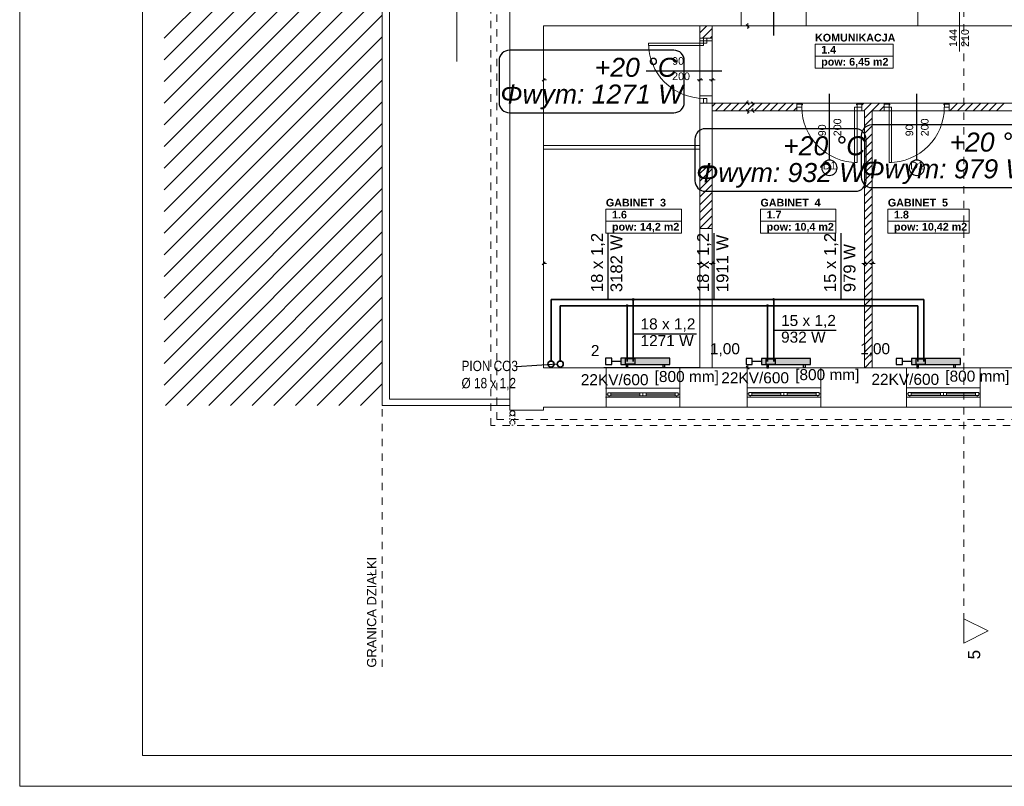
# Model space of a CAD drawing. Header units: millimetres. Extents: x 204754 to 495640, y -178579 to -98814.
# Tile 59 of 179: x 249291 to 265347, y -145571 to -133076. Entities that reach past the tile are written whole.
import ezdxf
from ezdxf import colors
from ezdxf.entities.mleader import LeaderData, LeaderLine
from ezdxf.enums import TextEntityAlignment as Align
from ezdxf.lldxf.tags import DXFTag
from ezdxf.math import Vec2, Vec3

# ---------------------------------------------------------------- set-up
doc = ezdxf.new("R2010")
doc.units = ezdxf.units.MM
doc.header["$MEASUREMENT"] = 0
doc.linetypes.add('2', pattern=[50, 25, -25])
doc.linetypes.add('Przerywana', pattern=[240, 120, -120])
doc.layers.get('0').update_dxf_attribs({"color": 252, "lineweight": 5})
for name, color, linetype, lineweight in [('840-G Znaczniki ogólne_Nr_pióra__3', 252, 'Continuous', 5), ('IS_opisy', 7, 'Continuous', 35), ('IS_Powrót', 5, 'DASH', 35), ('IS_Text_Armatury_Therm', 7, 'Continuous', 35), ('IS_Zasilanie', 1, 'SOLID', 35), ('Nowe_! NAZWY POM', 252, 'Continuous', 5), ('Nowe_! NAZWY POM_Nr_pióra__19', 252, 'Continuous', 5), ('Nowe_! Tabelka_Nr_pióra__19', 252, 'Continuous', 5), ('Nowe_! Tabelka_Nr_pióra__7', 252, 'Continuous', 5), ('Nowe_220-A Ściany', 252, 'Continuous', 5), ('Nowe_220-A Ściany_Nr_pióra__112', 252, 'Continuous', 5), ('Nowe_220-A Ściany_Nr_pióra__93', 252, 'Continuous', 5), ('Nowe_810-G Ogólne_Nr_pióra__187', 252, 'Continuous', 5), ('Nowe_820-G Rysunki Obrazki_Nr_pióra__103', 252, 'Continuous', 5), ('Nowe_820-G Rysunki Obrazki_Nr_pióra__24', 252, 'Continuous', 5), ('Nowe_Drzwi ARCHICAD_Nr_pióra__168', 252, 'Continuous', 5), ('Nowe_Metryczki pomieszczeń ARCHICADa_Nr_pióra__13', 252, 'Continuous', 5), ('Nowe_Nowe_220(1)-A Ściany zewnętrzne_Nr_pióra__103', 252, 'Continuous', 5), ('Nowe_Nowe_220(1)-A Ściany zewnętrzne_Nr_pióra__23', 252, 'Continuous', 5), ('Nowe_Nowe_220(1)-A Ściany zewnętrzne_Nr_pióra__241', 252, 'Continuous', 5), ('Nowe_Nowe_220(1)-A Ściany zewnętrzne_Nr_pióra__57', 252, 'Continuous', 5), ('Nowe_Okna ARCHICADa_Nr_pióra__112', 252, 'Continuous', 5), ('Nowe_Okna ARCHICADa_Nr_pióra__23', 252, 'Continuous', 5), ('Nowe_Okna ARCHICADa_Nr_pióra__3', 252, 'Continuous', 5), ('Nowe_TABELKA_Nr_pióra__1', 252, 'Continuous', 5), ('Nowe_TABELKA_Nr_pióra__3', 252, 'Continuous', 5), ('Nowe_Znaczniki drzwi ARCHICADa', 252, 'Continuous', 5), ('Nowe_Znaczniki drzwi ARCHICADa_Nr_pióra__111', 252, 'Continuous', 5), ('Nowe_Znaczniki drzwi ARCHICADa_Nr_pióra__141', 252, 'Continuous', 5)]:
    doc.layers.add(name, color=color, linetype=linetype, lineweight=lineweight)
for name, color, linetype in [('IS_Armatura_podłączeniowa_grz._dolnozas.', 7, 'SOLID'), ('IS_Armatura_Therm', 7, 'SOLID'), ('IS_Grzejniki_Plan_rzut', 7, 'SOLID'), ('IS_Opisy_działek_Therm', 7, 'SOLID'), ('IS_Text_Konstrukcji', 7, 'Continuous'), ('IS_Text_Odbiornikow_Therm', 7, 'Continuous')]:
    doc.layers.add(name, color=color, linetype=linetype)
doc.styles.add('GENERATED_STYLE_1', font='arial.ttf')
doc.styles.add('GENERATED_STYLE_2', font='arialbd.ttf')
doc.styles.add('GENERATED_STYLE_4', font='arial.ttf')
doc.styles.add('Opisowy', font='arial.ttf')
tags = doc.linetypes.add('DASH', pattern=[15, 10, -5]).pattern_tags.tags
tags[6:7] = [DXFTag(74, 4), DXFTag(75, 0), DXFTag(340, '0'), DXFTag(46, 0.0), DXFTag(50, 0.0), DXFTag(44, 0.0), DXFTag(45, 0.0)]
tags[4:5] = [DXFTag(74, 4), DXFTag(75, 0), DXFTag(340, '0'), DXFTag(46, 0.0), DXFTag(50, 0.0), DXFTag(44, 0.0), DXFTag(45, 0.0)]
tags = doc.linetypes.add('SOLID', pattern=[10, 10, 0]).pattern_tags.tags
tags[6:7] = [DXFTag(74, 4), DXFTag(75, 0), DXFTag(340, '0'), DXFTag(46, 0.0), DXFTag(50, 0.0), DXFTag(44, 0.0), DXFTag(45, 0.0)]
tags[4:5] = [DXFTag(74, 4), DXFTag(75, 0), DXFTag(340, '0'), DXFTag(46, 0.0), DXFTag(50, 0.0), DXFTag(44, 0.0), DXFTag(45, 0.0)]

# ---------------------------------------------------------------- blocks, each defined once
blk = doc.blocks.new('GABINET  3_1.6_18', base_point=(259466, -136261))
at = {"layer": 'Nowe_Metryczki pomieszczeń ARCHICADa_Nr_pióra__13', "color": 7, "linetype": 'Continuous', "lineweight": 13}
for p, q in [((258850, -136163), (258850, -136556)), ((258850, -136163), (260081, -136163)), ((260081, -136163), (260081, -136556)), ((258850, -136359), (260081, -136359)), ((258850, -136556), (260081, -136556))]:
    blk.add_line(p, q, dxfattribs=at)
at = {"layer": 'Nowe_Metryczki pomieszczeń ARCHICADa_Nr_pióra__13', "color": 7, "lineweight": 13, "style": 'GENERATED_STYLE_2'}
for tag, p in [('ROOM_NAME', (258850, -135995)), ('ROOM_NUMBER', (258950, -136191)), ('ROOM_CALC_AREA', (258950, -136388))]:
    blk.add_attdef(tag, text='', height=125, dxfattribs=at).set_placement(p, align=Align.TOP_LEFT)
blk = doc.blocks.new('KOMUNIKACJA_1.4_22', base_point=(262898, -133572))
at = {"layer": 'Nowe_Metryczki pomieszczeń ARCHICADa_Nr_pióra__13', "color": 7, "linetype": 'Continuous', "lineweight": 13}
for p, q in [((262261, -133474), (262261, -133866)), ((262261, -133474), (263535, -133474)), ((263535, -133474), (263535, -133866)), ((262261, -133670), (263535, -133670)), ((262261, -133866), (263535, -133866))]:
    blk.add_line(p, q, dxfattribs=at)
at = {"layer": 'Nowe_Metryczki pomieszczeń ARCHICADa_Nr_pióra__13', "color": 7, "lineweight": 13, "style": 'GENERATED_STYLE_2'}
for tag, p in [('ROOM_NAME', (262261, -133306)), ('ROOM_NUMBER', (262361, -133502)), ('ROOM_CALC_AREA', (262361, -133699))]:
    blk.add_attdef(tag, text='', height=125, dxfattribs=at).set_placement(p, align=Align.TOP_LEFT)
blk = doc.blocks.new('GABINET  5_1.8_29', base_point=(264111, -136261))
at = {"layer": 'Nowe_Metryczki pomieszczeń ARCHICADa_Nr_pióra__13', "color": 7, "linetype": 'Continuous', "lineweight": 13}
for p, q in [((263448, -136163), (263448, -136556)), ((263448, -136163), (264774, -136163)), ((264774, -136163), (264774, -136556)), ((263448, -136359), (264774, -136359)), ((263448, -136556), (264774, -136556))]:
    blk.add_line(p, q, dxfattribs=at)
at = {"layer": 'Nowe_Metryczki pomieszczeń ARCHICADa_Nr_pióra__13', "color": 7, "lineweight": 13, "style": 'GENERATED_STYLE_2'}
for tag, p in [('ROOM_NAME', (263448, -135995)), ('ROOM_NUMBER', (263548, -136191)), ('ROOM_CALC_AREA', (263548, -136388))]:
    blk.add_attdef(tag, text='', height=125, dxfattribs=at).set_placement(p, align=Align.TOP_LEFT)
blk = doc.blocks.new('GABINET  4_1.7_30', base_point=(261987, -136261))
at = {"layer": 'Nowe_Metryczki pomieszczeń ARCHICADa_Nr_pióra__13', "color": 7, "linetype": 'Continuous', "lineweight": 13}
for p, q in [((261371, -136163), (261371, -136556)), ((261371, -136163), (262602, -136163)), ((262602, -136163), (262602, -136556)), ((261371, -136359), (262602, -136359)), ((261371, -136556), (262602, -136556))]:
    blk.add_line(p, q, dxfattribs=at)
at = {"layer": 'Nowe_Metryczki pomieszczeń ARCHICADa_Nr_pióra__13', "color": 7, "lineweight": 13, "style": 'GENERATED_STYLE_2'}
for tag, p in [('ROOM_NAME', (261371, -135995)), ('ROOM_NUMBER', (261471, -136191)), ('ROOM_CALC_AREA', (261471, -136388))]:
    blk.add_attdef(tag, text='', height=125, dxfattribs=at).set_placement(p, align=Align.TOP_LEFT)
blk = doc.blocks.new('D Marker 11_28')
at = {"layer": 'Nowe_Znaczniki drzwi ARCHICADa_Nr_pióra__111', "color": 7, "linetype": 'Continuous', "lineweight": 25}
blk.add_line((0, -927), (0, 154), dxfattribs=at)
at = {"layer": 'Nowe_Znaczniki drzwi ARCHICADa_Nr_pióra__141', "color": 7, "linetype": 'Continuous', "lineweight": 25}
for start, end in [(0, 180), (180, 0)]:
    blk.add_arc((0, -1052), 125, start, end, dxfattribs=at)
at = {"layer": 'Nowe_Znaczniki drzwi ARCHICADa_Nr_pióra__141', "color": 7, "lineweight": 25, "style": 'GENERATED_STYLE_1'}
for tag, rotation, p in [('AC_MarkerText_4', 90, (-20, -538)), ('AC_WIDO_B_SIZE', 90, (230, -538)), ('AC_MarkerText_1', 360, (-109, -1115))]:
    blk.add_attdef(tag, text='', height=125, rotation=rotation, dxfattribs=at).set_placement(p, align=Align.BOTTOM_LEFT)
blk = doc.blocks.new('D Marker 11_7')
at = {"layer": 'Nowe_Znaczniki drzwi ARCHICADa_Nr_pióra__111', "color": 7, "linetype": 'Continuous', "lineweight": 25}
blk.add_line((0, 876), (0, -354), dxfattribs=at)
at = {"layer": 'Nowe_Znaczniki drzwi ARCHICADa_Nr_pióra__141', "color": 7, "lineweight": 25, "style": 'GENERATED_STYLE_1'}
for tag, p in [('AC_WIDO_B_SIZE', (-230, 494)), ('AC_MarkerText_4', (20, 494))]:
    blk.add_attdef(tag, text='', height=125, rotation=270, dxfattribs=at).set_placement(p, align=Align.BOTTOM_LEFT)
blk = doc.blocks.new('D Marker 11_26')
at = {"layer": 'Nowe_Znaczniki drzwi ARCHICADa_Nr_pióra__111', "color": 7, "linetype": 'Continuous', "lineweight": 25}
blk.add_line((0, -1302), (0, 154), dxfattribs=at)
at = {"layer": 'Nowe_Znaczniki drzwi ARCHICADa_Nr_pióra__141', "color": 7, "linetype": 'Continuous', "lineweight": 25}
for start, end in [(0, 180), (180, 0)]:
    blk.add_arc((0, -1427), 125, start, end, dxfattribs=at)
at = {"layer": 'Nowe_Znaczniki drzwi ARCHICADa_Nr_pióra__141', "color": 7, "lineweight": 25, "style": 'GENERATED_STYLE_1'}
for tag, rotation, p in [('AC_WIDO_B_SIZE', 270, (-230, -628)), ('AC_MarkerText_4', 270, (20, -723)), ('AC_MarkerText_1', 180, (109, -1279))]:
    blk.add_attdef(tag, text='', height=125, rotation=rotation, dxfattribs=at).set_placement(p, align=Align.BOTTOM_LEFT)
blk = doc.blocks.new('podkład 20251118')
at = {"color": 252, "linetype": 'Continuous', "lineweight": 5}
for p, q in [((261187, -133202), (261139, -133155)), ((261139, -133155), (261187, -133202)), ((261163, -133178), (261163, -133131)), ((261163, -133178), (261163, -133226)), ((257857, -134032), (257810, -134079)), ((257834, -134056), (257881, -134056)), ((260384, -134056), (260336, -134056)), ((260360, -134079), (260407, -134032)), ((260407, -134032), (260360, -134079)), ((260384, -134056), (260431, -134056)), ((260584, -134056), (260536, -134056)), ((260560, -134079), (260607, -134032)), ((260607, -134032), (260560, -134079)), ((260584, -134056), (260631, -134056)), ((261139, -134415), (261187, -134462)), ((261187, -134587), (261139, -134540)), ((261163, -134438), (261163, -134391)), ((261270, -134462), (261223, -134415)), ((261223, -134540), (261270, -134587)), ((261247, -134438), (261247, -134486)), ((261247, -134563), (261247, -134516)), ((261163, -134563), (261163, -134611)), ((257857, -137025), (257810, -137072)), ((257834, -137048), (257881, -137048)), ((260384, -137048), (260336, -137048)), ((260360, -137072), (260407, -137025)), ((260407, -137025), (260360, -137072)), ((260384, -137048), (260431, -137048)), ((260584, -137048), (260536, -137048)), ((260560, -137072), (260607, -137025)), ((260607, -137025), (260560, -137072)), ((260584, -137048), (260631, -137048)), ((263069, -137048), (263021, -137048)), ((263045, -137072), (263092, -137025)), ((263092, -137025), (263045, -137072)), ((263069, -137048), (263116, -137048)), ((263194, -137048), (263146, -137048)), ((263170, -137072), (263217, -137025)), ((263217, -137025), (263170, -137072)), ((263194, -137048), (263241, -137048)), ((261163, -138748), (261163, -138701)), ((261139, -138725), (261187, -138772))]:
    blk.add_line(p, q, dxfattribs=at)
at = {"color": 252, "lineweight": 5}
for p, q in [((264685, -143239), (264685, -142839)), ((264685, -142839), (265085, -143039)), ((265085, -143039), (264685, -143239))]:
    blk.add_line(p, q, dxfattribs=at)
at = {"layer": '840-G Znaczniki ogólne_Nr_pióra__3', "color": 252, "linetype": 'Przerywana', "lineweight": 5}
blk.add_line((264685, -121149), (264685, -142839), dxfattribs=at)
at = {"layer": '840-G Znaczniki ogólne_Nr_pióra__3', "color": 252, "linetype": 'Continuous', "lineweight": 5}
for p, q in [((264685, -142839), (265085, -143039)), ((264685, -143239), (264685, -142839)), ((265085, -143039), (264685, -143239))]:
    blk.add_line(p, q, dxfattribs=at)
at = {"layer": 'Nowe_! NAZWY POM_Nr_pióra__19', "color": 252, "linetype": 'Continuous', "lineweight": 5}
for p, q in [((259334, -133178), (257834, -133178)), ((257834, -133178), (257834, -138748)), ((260384, -133178), (259334, -133178)), ((260384, -137745), (260384, -133178)), ((265684, -133174), (260584, -133174)), ((260584, -133174), (260584, -134438)), ((260584, -134438), (265684, -134438)), ((263069, -134563), (260584, -134563)), ((260584, -134563), (260584, -137745)), ((263069, -138748), (263069, -134563)), ((263194, -134563), (263194, -138748)), ((265684, -134563), (263194, -134563)), ((260384, -138595), (260384, -137745)), ((260584, -137745), (260584, -138745)), ((260384, -138745), (260384, -138595)), ((257834, -138748), (258818, -138748)), ((258818, -138748), (258818, -138745)), ((258818, -138745), (260384, -138745)), ((260584, -138745), (260584, -138748)), ((260584, -138748), (262354, -138748)), ((262354, -138748), (263069, -138748)), ((263194, -138748), (263275, -138748)), ((263275, -138748), (263764, -138748)), ((263764, -138748), (264934, -138748)), ((264934, -138748), (265684, -138748))]:
    blk.add_line(p, q, dxfattribs=at)
at = {"layer": 'Nowe_! Tabelka_Nr_pióra__19', "color": 252, "linetype": 'Continuous', "lineweight": 5}
for q in [(249291, -126948), (291291, -145571)]:
    blk.add_line((249291, -145571), q, dxfattribs=at)
at = {"layer": 'Nowe_! Tabelka_Nr_pióra__7', "color": 252, "linetype": 'Continuous', "lineweight": 5}
for q in [(251291, -116371), (290791, -145071)]:
    blk.add_line((251291, -145071), q, dxfattribs=at)
at = {"layer": 'Nowe_220-A Ściany', "color": 252, "linetype": 'Continuous', "lineweight": 5}
for p, q in [((260384, -133291), (260496, -133178)), ((260423, -133378), (260584, -133218)), ((260551, -133378), (260584, -133345)), ((260584, -134491), (260636, -134438)), ((260639, -134563), (260764, -134438)), ((260766, -134563), (260891, -134438)), ((260893, -134563), (261018, -134438)), ((261020, -134563), (261145, -134438)), ((261148, -134563), (261273, -134438)), ((261275, -134563), (261400, -134438)), ((261402, -134563), (261527, -134438)), ((261529, -134563), (261654, -134438)), ((261657, -134563), (261782, -134438)), ((261784, -134563), (261909, -134438)), ((261911, -134563), (261965, -134509)), ((263025, -134468), (263055, -134438)), ((263057, -134563), (263182, -134438)), ((263184, -134563), (263309, -134438)), ((263311, -134563), (263389, -134486)), ((264449, -134444), (264455, -134438)), ((264457, -134563), (264582, -134438)), ((264584, -134563), (264709, -134438)), ((264711, -134563), (264836, -134438)), ((264839, -134563), (264964, -134438)), ((264966, -134563), (265091, -134438)), ((265093, -134563), (265218, -134438)), ((265221, -134563), (265346, -134438)), ((263069, -134679), (263184, -134563)), ((263069, -134806), (263194, -134681)), ((263069, -134933), (263194, -134808)), ((263069, -135061), (263194, -134936)), ((263069, -135188), (263194, -135063)), ((263069, -135315), (263194, -135190)), ((263069, -135442), (263194, -135317)), ((260384, -135582), (260477, -135488)), ((260384, -135709), (260584, -135509)), ((263069, -135570), (263194, -135445)), ((260384, -135836), (260584, -135636)), ((263069, -135697), (263194, -135572)), ((260384, -135964), (260584, -135764)), ((263069, -135824), (263194, -135699)), ((263069, -135952), (263194, -135827)), ((260384, -136091), (260584, -135891)), ((263069, -136079), (263194, -135954)), ((260384, -136218), (260584, -136018)), ((260384, -136346), (260584, -136146)), ((263069, -136206), (263194, -136081)), ((260384, -136473), (260584, -136273)), ((263069, -136333), (263194, -136208)), ((260505, -136478), (260584, -136400)), ((263069, -136461), (263194, -136336)), ((263069, -136588), (263194, -136463)), ((263069, -136715), (263194, -136590)), ((263069, -136843), (263194, -136718)), ((263069, -136970), (263194, -136845)), ((263069, -137097), (263194, -136972)), ((263069, -137224), (263194, -137099)), ((263069, -137352), (263194, -137227)), ((263069, -137479), (263194, -137354)), ((263069, -137606), (263194, -137481)), ((263069, -137734), (263194, -137609)), ((263069, -137861), (263194, -137736)), ((263069, -137988), (263194, -137863)), ((263069, -138115), (263194, -137990)), ((263069, -138243), (263194, -138118)), ((263069, -138370), (263194, -138245)), ((263069, -138497), (263194, -138372)), ((263069, -138624), (263194, -138499)), ((263072, -138748), (263194, -138627))]:
    blk.add_line(p, q, dxfattribs=at)
at = {"layer": 'Nowe_220-A Ściany_Nr_pióra__112', "color": 252, "linetype": 'Continuous', "lineweight": 5}
for p, q in [((258854, -139080), (258844, -139080)), ((258854, -139080), (258854, -139180)), ((258854, -139180), (258854, -139230)), ((260054, -139080), (260054, -139180)), ((260054, -139180), (260054, -139230)), ((261154, -139076), (261154, -139176)), ((261154, -139176), (261154, -139226)), ((262354, -139076), (262354, -139176)), ((262354, -139176), (262354, -139226)), ((263754, -139076), (263754, -139176)), ((263754, -139176), (263754, -139226)), ((264954, -139076), (264954, -139176)), ((264954, -139176), (264954, -139226)), ((258844, -139230), (258854, -139230))]:
    blk.add_line(p, q, dxfattribs=at)
at = {"layer": 'Nowe_220-A Ściany_Nr_pióra__93', "color": 252, "linetype": 'Continuous', "lineweight": 5}
for p, q in [((261055, -132778), (261055, -133178)), ((262115, -132778), (262115, -133178)), ((260584, -133178), (260384, -133178)), ((260384, -133178), (260384, -133378)), ((260584, -133378), (260584, -133178)), ((260384, -133378), (260444, -133378)), ((260444, -133378), (260494, -133378)), ((260494, -133378), (260584, -133378)), ((260384, -134438), (260444, -134438)), ((260444, -134438), (260494, -134438)), ((260494, -134438), (260584, -134438)), ((261965, -134438), (260584, -134438)), ((260584, -134438), (260584, -134563)), ((261965, -134453), (261965, -134438)), ((261965, -134503), (261965, -134453)), ((261965, -134563), (261965, -134503)), ((263025, -134453), (263025, -134438)), ((263389, -134438), (263025, -134438)), ((263025, -134503), (263025, -134453)), ((263025, -134563), (263025, -134503)), ((263389, -134453), (263389, -134438)), ((263389, -134503), (263389, -134453)), ((263389, -134563), (263389, -134503)), ((264449, -134453), (264449, -134438)), ((265684, -134438), (264449, -134438)), ((264449, -134503), (264449, -134453)), ((264449, -134563), (264449, -134503)), ((260584, -134563), (261965, -134563)), ((263025, -134563), (263069, -134563)), ((263069, -134563), (263069, -138748)), ((263194, -134563), (263389, -134563)), ((263194, -138748), (263194, -134563)), ((264449, -134563), (265684, -134563)), ((260584, -135488), (260384, -135488)), ((260384, -135488), (260384, -136478)), ((260584, -136478), (260584, -135488)), ((260384, -136478), (260584, -136478)), ((263069, -138748), (263194, -138748))]:
    blk.add_line(p, q, dxfattribs=at)
at = {"layer": 'Nowe_810-G Ogólne_Nr_pióra__187', "color": 252, "linetype": 'Continuous', "lineweight": 5}
for p, q in [((251646, -133374), (255202, -129818)), ((251646, -133728), (255202, -130171)), ((251646, -134081), (255202, -130525)), ((251646, -134435), (255202, -130878)), ((251646, -134788), (255202, -131232)), ((251646, -135142), (255202, -131586)), ((251646, -135495), (255202, -131939)), ((251646, -135849), (255202, -132293)), ((251646, -136202), (255202, -132646)), ((251646, -136556), (255202, -133000)), ((251646, -136910), (255202, -133353)), ((251646, -137263), (255202, -133707)), ((251646, -137617), (255202, -134060)), ((251646, -137970), (255202, -134414)), ((251646, -138324), (255202, -134768)), ((251646, -138677), (255202, -135121)), ((251646, -139031), (255202, -135475)), ((251668, -139362), (255202, -135828)), ((252021, -139362), (255202, -136182)), ((252375, -139362), (255202, -136535)), ((252729, -139362), (255202, -136889)), ((253082, -139362), (255202, -137242)), ((253436, -139362), (255202, -137596)), ((253789, -139362), (255202, -137949)), ((254143, -139362), (255202, -138303)), ((254496, -139362), (255202, -138657)), ((254850, -139362), (255202, -139010))]:
    blk.add_line(p, q, dxfattribs=at)
at = {"layer": 'Nowe_820-G Rysunki Obrazki_Nr_pióra__103', "color": 252, "linetype": '2', "lineweight": 5}
blk.add_circle((257326, -139645), 40, dxfattribs=at)
at = {"layer": 'Nowe_820-G Rysunki Obrazki_Nr_pióra__24', "color": 7, "linetype": 'Continuous', "lineweight": 15}
blk.add_line((264616, -132394), (264616, -133593), dxfattribs=at)
blk.add_circle((257326, -139490), 40, dxfattribs=at)
at = {"layer": 'Nowe_Drzwi ARCHICAD_Nr_pióra__168', "color": 252, "linetype": 'Continuous', "lineweight": 5}
for p, q in [((260494, -133378), (260444, -133378)), ((260444, -133378), (260444, -133458)), ((260444, -133378), (260494, -133378)), ((260494, -133458), (260494, -133378)), ((259544, -133458), (259544, -133498)), ((260444, -133458), (259544, -133458)), ((259544, -133498), (260444, -133498)), ((260444, -133458), (260484, -133458)), ((260444, -133498), (260444, -133458)), ((260484, -133458), (260494, -133458)), ((260484, -134358), (260444, -134358)), ((260444, -134358), (260444, -134438)), ((260494, -134358), (260484, -134358)), ((260494, -134438), (260494, -134358)), ((260444, -134438), (260494, -134438)), ((260444, -134438), (260494, -134438)), ((261965, -134503), (261965, -134453)), ((261965, -134453), (262045, -134453)), ((261965, -134503), (261965, -134453)), ((262045, -134503), (261965, -134503)), ((262045, -134453), (262055, -134453)), ((262045, -134463), (262045, -134503)), ((262055, -134463), (262045, -134463)), ((262055, -134453), (262055, -134463)), ((262905, -135403), (262905, -134503)), ((262905, -134503), (262945, -134503)), ((262935, -134463), (262935, -134453)), ((262935, -134453), (262945, -134453)), ((262945, -134463), (262935, -134463)), ((262945, -134453), (263025, -134453)), ((262945, -134503), (262945, -134463)), ((263025, -134503), (262945, -134503)), ((262945, -134503), (262945, -135403)), ((263025, -134453), (263025, -134503)), ((263025, -134503), (263025, -134453)), ((263469, -134453), (263389, -134453)), ((263389, -134453), (263389, -134503)), ((263389, -134503), (263389, -134453)), ((263389, -134503), (263469, -134503)), ((263479, -134453), (263469, -134453)), ((263469, -134503), (263469, -134463)), ((263469, -134463), (263479, -134463)), ((263509, -134503), (263469, -134503)), ((263469, -134503), (263469, -135403)), ((263479, -134463), (263479, -134453)), ((263509, -135403), (263509, -134503)), ((264369, -134453), (264359, -134453)), ((264359, -134453), (264359, -134463)), ((264359, -134463), (264369, -134463)), ((264449, -134453), (264369, -134453)), ((264369, -134463), (264369, -134503)), ((264369, -134503), (264449, -134503)), ((264449, -134503), (264449, -134453)), ((264449, -134503), (264449, -134453)), ((262945, -135403), (262905, -135403)), ((263469, -135403), (263509, -135403))]:
    blk.add_line(p, q, dxfattribs=at)
for centre, major_axis in [((260444, -133458), (636, 636)), ((263469, -134503), (-636, 636))]:
    blk.add_ellipse(centre, major_axis=major_axis, ratio=1, start_param=2.356194, end_param=3.926991, dxfattribs=at)
at = {"layer": 'Nowe_Drzwi ARCHICAD_Nr_pióra__168', "color": 252, "linetype": 'Continuous', "lineweight": 5, "extrusion": (0, 0, -1)}
blk.add_ellipse((262945, -134503), major_axis=(636, 636), ratio=1, start_param=2.356194, end_param=3.926991, dxfattribs=at)
at = {"layer": 'Nowe_Nowe_220(1)-A Ściany zewnętrzne_Nr_pióra__103', "color": 252, "linetype": 'Przerywana', "lineweight": 5}
for p, q in [((256974, -139692), (256974, -126200)), ((257074, -139592), (257074, -126300)), ((278544, -139592), (257074, -139592)), ((278644, -139692), (256974, -139692))]:
    blk.add_line(p, q, dxfattribs=at)
at = {"layer": 'Nowe_Nowe_220(1)-A Ściany zewnętrzne_Nr_pióra__103', "color": 252, "linetype": '2', "lineweight": 5}
for p, q in [((257286, -139645), (257286, -139490)), ((257366, -139643), (257366, -139490))]:
    blk.add_line(p, q, dxfattribs=at)
at = {"layer": 'Nowe_Nowe_220(1)-A Ściany zewnętrzne_Nr_pióra__23', "color": 252, "linetype": 'Przerywana', "lineweight": 5}
blk.add_line((255202, -143625), (255202, -118317), dxfattribs=at)
at = {"layer": 'Nowe_Nowe_220(1)-A Ściany zewnętrzne_Nr_pióra__241', "color": 252, "linetype": 'Continuous', "lineweight": 5}
blk.add_line((263936, -132687), (263936, -133174), dxfattribs=at)
at = {"layer": 'Nowe_Nowe_220(1)-A Ściany zewnętrzne_Nr_pióra__57', "color": 252, "linetype": 'Continuous', "lineweight": 5}
for p, q in [((255202, -123523), (255202, -139362)), ((255322, -123623), (255322, -139262)), ((257284, -139392), (257284, -126438)), ((256417, -133758), (256417, -131588)), ((257834, -138748), (257834, -133178)), ((257834, -133178), (265684, -133178)), ((260384, -138748), (260384, -133178)), ((260584, -138748), (260584, -133178)), ((260384, -133418), (260584, -133418)), ((260384, -134318), (260584, -134318)), ((257834, -135128), (260384, -135128)), ((257834, -135188), (260384, -135188)), ((260384, -135488), (260584, -135488)), ((260384, -136478), (260584, -136478)), ((257834, -138748), (265684, -138748)), ((258854, -139392), (258854, -138748)), ((260054, -139392), (260054, -138748)), ((261154, -139392), (261154, -138748)), ((262354, -139392), (262354, -138748)), ((263754, -139392), (263754, -138748)), ((264954, -139392), (264954, -138748)), ((255202, -139362), (257284, -139362)), ((255322, -139262), (257284, -139262)), ((257284, -139442), (257284, -139392)), ((257284, -139442), (257834, -139442)), ((257834, -139392), (265608, -139392)), ((257834, -139442), (257834, -139392))]:
    blk.add_line(p, q, dxfattribs=at)
at = {"layer": 'Nowe_Okna ARCHICADa_Nr_pióra__112', "color": 252, "linetype": 'Continuous', "lineweight": 5}
for p, q in [((258854, -139080), (258854, -139180)), ((258854, -139180), (258854, -139230)), ((258854, -139180), (258854, -139230)), ((260054, -139080), (260054, -139180)), ((260054, -139180), (260054, -139230)), ((260054, -139180), (260054, -139230)), ((261154, -139076), (261154, -139176)), ((261154, -139176), (261154, -139226)), ((261154, -139176), (261154, -139226)), ((262354, -139076), (262354, -139176)), ((262354, -139176), (262354, -139226)), ((262354, -139176), (262354, -139226)), ((263754, -139076), (263754, -139176)), ((263754, -139176), (263754, -139226)), ((263754, -139176), (263754, -139226)), ((264954, -139076), (264954, -139176)), ((264954, -139176), (264954, -139226)), ((264954, -139176), (264954, -139226))]:
    blk.add_line(p, q, dxfattribs=at)
at = {"layer": 'Nowe_Okna ARCHICADa_Nr_pióra__23', "color": 252, "linetype": 'Continuous', "lineweight": 5}
for p, q in [((258854, -139180), (258879, -139180)), ((258879, -139155), (258929, -139155)), ((258879, -139205), (258879, -139155)), ((258879, -139180), (258879, -139205)), ((258929, -139155), (258929, -139205)), ((258929, -139155), (259404, -139155)), ((258929, -139180), (259404, -139180)), ((259404, -139205), (259404, -139155)), ((259404, -139155), (259454, -139155)), ((259454, -139155), (259454, -139205)), ((259454, -139155), (259504, -139155)), ((259454, -139205), (259454, -139155)), ((259504, -139155), (259504, -139205)), ((259504, -139155), (259979, -139155)), ((259504, -139180), (259979, -139180)), ((259979, -139205), (259979, -139155)), ((259979, -139155), (260029, -139155)), ((260029, -139155), (260029, -139205)), ((260029, -139205), (260029, -139180)), ((260029, -139180), (260054, -139180)), ((261154, -139176), (261179, -139176)), ((261179, -139151), (261229, -139151)), ((261179, -139201), (261179, -139151)), ((261179, -139176), (261179, -139201)), ((261179, -139201), (261204, -139201)), ((261229, -139201), (261179, -139201)), ((261204, -139201), (261204, -139226)), ((261229, -139151), (261229, -139201)), ((261229, -139151), (261704, -139151)), ((261229, -139176), (261704, -139176)), ((261704, -139201), (261229, -139201)), ((261704, -139201), (261704, -139151)), ((261704, -139151), (261754, -139151)), ((261754, -139201), (261704, -139201)), ((261754, -139151), (261754, -139201)), ((261754, -139151), (261804, -139151)), ((261754, -139201), (261754, -139151)), ((261804, -139201), (261754, -139201)), ((261804, -139151), (261804, -139201)), ((261804, -139151), (262279, -139151)), ((261804, -139176), (262279, -139176)), ((262279, -139201), (261804, -139201)), ((262279, -139201), (262279, -139151)), ((262279, -139151), (262329, -139151)), ((262329, -139201), (262279, -139201)), ((262304, -139226), (262304, -139201)), ((262304, -139201), (262329, -139201)), ((262329, -139151), (262329, -139201)), ((262329, -139201), (262329, -139176)), ((262329, -139176), (262354, -139176)), ((263754, -139176), (263779, -139176)), ((263779, -139151), (263829, -139151)), ((263779, -139201), (263779, -139151)), ((263779, -139176), (263779, -139201)), ((263779, -139201), (263804, -139201)), ((263829, -139201), (263779, -139201)), ((263804, -139201), (263804, -139226)), ((263829, -139151), (263829, -139201)), ((263829, -139151), (264304, -139151)), ((263829, -139176), (264304, -139176)), ((264304, -139201), (263829, -139201)), ((264304, -139201), (264304, -139151)), ((264304, -139151), (264354, -139151)), ((264354, -139201), (264304, -139201)), ((264354, -139151), (264354, -139201)), ((264354, -139151), (264404, -139151)), ((264354, -139201), (264354, -139151)), ((264404, -139201), (264354, -139201)), ((264404, -139151), (264404, -139201)), ((264404, -139151), (264879, -139151)), ((264404, -139176), (264879, -139176)), ((264879, -139201), (264404, -139201)), ((264879, -139201), (264879, -139151)), ((264879, -139151), (264929, -139151)), ((264929, -139201), (264879, -139201)), ((264904, -139226), (264904, -139201)), ((264904, -139201), (264929, -139201)), ((264929, -139151), (264929, -139201)), ((264929, -139201), (264929, -139176)), ((264929, -139176), (264954, -139176)), ((258904, -139230), (258854, -139230)), ((258879, -139205), (258904, -139205)), ((258929, -139205), (258879, -139205)), ((258904, -139205), (258904, -139230)), ((259404, -139205), (258929, -139205)), ((259454, -139205), (259404, -139205)), ((259504, -139205), (259454, -139205)), ((259979, -139205), (259504, -139205)), ((260029, -139205), (259979, -139205)), ((260004, -139230), (260004, -139205)), ((260004, -139205), (260029, -139205)), ((260054, -139230), (260004, -139230)), ((261204, -139226), (261154, -139226)), ((262354, -139226), (262304, -139226)), ((263804, -139226), (263754, -139226)), ((264954, -139226), (264904, -139226))]:
    blk.add_line(p, q, dxfattribs=at)
at = {"layer": 'Nowe_Okna ARCHICADa_Nr_pióra__3', "color": 252, "linetype": 'Continuous', "lineweight": 5}
for p, q in [((258854, -139080), (260054, -139080)), ((258929, -139155), (259404, -139155)), ((259504, -139155), (259979, -139155)), ((261154, -139076), (262354, -139076)), ((261229, -139151), (261704, -139151)), ((261804, -139151), (262279, -139151)), ((263754, -139076), (264954, -139076)), ((263829, -139151), (264304, -139151)), ((264404, -139151), (264879, -139151)), ((258854, -139230), (260054, -139230)), ((259454, -139230), (258904, -139230)), ((260004, -139230), (259454, -139230)), ((261154, -139226), (262354, -139226)), ((261754, -139226), (261204, -139226)), ((262304, -139226), (261754, -139226)), ((263754, -139226), (264954, -139226)), ((264354, -139226), (263804, -139226)), ((264904, -139226), (264354, -139226))]:
    blk.add_line(p, q, dxfattribs=at)
at = {"layer": 'Nowe_! NAZWY POM', "color": 7, "linetype": 'Continuous', "lineweight": 13}
for name, p, values in [('KOMUNIKACJA_1.4_22', (262898, -133572), {'ROOM_NAME': 'KOMUNIKACJA', 'ROOM_NUMBER': '1.4', 'ROOM_CALC_AREA': 'pow: 6,45 m2'}), ('GABINET  3_1.6_18', (259466, -136261), {'ROOM_NAME': 'GABINET  3', 'ROOM_NUMBER': '1.6', 'ROOM_CALC_AREA': 'pow: 14,2 m2'}), ('GABINET  4_1.7_30', (261987, -136261), {'ROOM_NAME': 'GABINET  4', 'ROOM_NUMBER': '1.7', 'ROOM_CALC_AREA': 'pow: 10,4 m2'}), ('GABINET  5_1.8_29', (264111, -136261), {'ROOM_NAME': 'GABINET  5', 'ROOM_NUMBER': '1.8', 'ROOM_CALC_AREA': 'pow: 10,42 m2'})]:
    blk.add_blockref(name, p, dxfattribs=at).add_auto_attribs(values)
at = {"layer": 'Nowe_Znaczniki drzwi ARCHICADa', "color": 7, "linetype": 'Continuous', "lineweight": 25}
ref = blk.add_blockref('D Marker 11_26', (261585, -133178), dxfattribs=dict(at, rotation=180))
ref.add_attrib('AC_MarkerText_1', 'D1', dxfattribs={"layer": 'Nowe_Znaczniki drzwi ARCHICADa_Nr_pióra__141', "color": 7, "lineweight": 25, "height": 125, "rotation": 360, "style": 'GENERATED_STYLE_1'}).set_placement((261476, -131814), align=Align.BOTTOM_LEFT)
ref.add_attrib('AC_MarkerText_4', '90', dxfattribs={"layer": 'Nowe_Znaczniki drzwi ARCHICADa_Nr_pióra__141', "color": 7, "lineweight": 25, "height": 125, "rotation": 90, "style": 'GENERATED_STYLE_1'}).set_placement((261565, -132374), align=Align.BOTTOM_LEFT)
ref.add_attrib('AC_WIDO_B_SIZE', '200', dxfattribs={"layer": 'Nowe_Znaczniki drzwi ARCHICADa_Nr_pióra__141', "color": 7, "lineweight": 25, "height": 125, "rotation": 90, "style": 'GENERATED_STYLE_1'}).set_placement((261815, -132469), align=Align.BOTTOM_LEFT)
ref = blk.add_blockref('D Marker 11_7', (260384, -133908), dxfattribs=dict(at, rotation=90))
ref.add_attrib('AC_MarkerText_4', '90', dxfattribs={"layer": 'Nowe_Znaczniki drzwi ARCHICADa_Nr_pióra__141', "color": 7, "lineweight": 25, "height": 125, "rotation": 360, "style": 'GENERATED_STYLE_1'}).set_placement((259930, -133848), align=Align.BOTTOM_LEFT)
ref.add_attrib('AC_WIDO_B_SIZE', '200', dxfattribs={"layer": 'Nowe_Znaczniki drzwi ARCHICADa_Nr_pióra__141', "color": 7, "lineweight": 25, "height": 125, "rotation": 360, "style": 'GENERATED_STYLE_1'}).set_placement((259930, -134098), align=Align.BOTTOM_LEFT)
for p in [(262495, -134438), (263919, -134438)]:
    blk.add_blockref('D Marker 11_28', p, dxfattribs=at).add_auto_attribs({'AC_MarkerText_1': 'D1', 'AC_MarkerText_4': '90', 'AC_WIDO_B_SIZE': '200'})
at = {"layer": '840-G Znaczniki ogólne_Nr_pióra__3', "color": 252, "lineweight": 5, "style": 'GENERATED_STYLE_4'}
blk.add_text('5', height=200, rotation=90, dxfattribs=at).set_placement((264953, -143503))
at = {"layer": 'Nowe_TABELKA_Nr_pióra__1', "color": 252, "lineweight": 5, "style": 'GENERATED_STYLE_1'}
for s, p in [('144', (264574, -133520)), ('210', (264769, -133520))]:
    blk.add_text(s, height=125, rotation=90, dxfattribs=at).set_placement(p)
at = {"layer": 'Nowe_TABELKA_Nr_pióra__3', "color": 252, "lineweight": 5, "style": 'GENERATED_STYLE_1'}
blk.add_text('GRANICA DZIAŁKI', height=150, rotation=90, dxfattribs=at).set_placement((255105, -143636))
blk = doc.blocks.new('_None')

msp = doc.modelspace()

# ---------------------------------------------------------------- hatches: boundary and pattern name
at = {"layer": 'IS_Grzejniki_Plan_rzut', "ltscale": 10}
for points in [[(259095, -138695), (259895, -138695), (259895, -138595), (259095, -138595)], [(261386, -138698), (262186, -138698), (262186, -138598), (261386, -138598)], [(263834, -138698), (264634, -138698), (264634, -138598), (263834, -138598)]]:
    msp.add_hatch(color=8, dxfattribs=at).paths.add_polyline_path(points)
at = {"layer": 'IS_Opisy_działek_Therm'}
h = msp.add_hatch(color=1, dxfattribs=at)
edge = h.paths.add_edge_path()
edge.add_arc((259295, -137637), 24, 0, 360)
h = msp.add_hatch(color=1, dxfattribs=at)
edge = h.paths.add_edge_path()
edge.add_arc((261586, -137637), 24, 0, 360)
at = {"layer": 'IS_Powrót'}
h = msp.add_hatch(color=256, dxfattribs=at)
edge = h.paths.add_edge_path()
edge.add_arc((259195, -137737), 24, 0, 360)
h = msp.add_hatch(color=256, dxfattribs=at)
edge = h.paths.add_edge_path()
edge.add_arc((261486, -137737), 24, 0, 360)

# ---------------------------------------------------------------- linework, layer by layer
at = {"layer": 'IS_Armatura_podłączeniowa_grz._dolnozas.', "ltscale": 10}
for p, q in [((259325, -138605), (259165, -138605)), ((259165, -138605), (259165, -138685)), ((259165, -138685), (259325, -138685)), ((259165, -138685), (259165, -138685)), ((259325, -138685), (259325, -138605)), ((261616, -138608), (261456, -138608)), ((261456, -138608), (261456, -138688)), ((261456, -138688), (261616, -138688)), ((261456, -138688), (261456, -138688)), ((261616, -138688), (261616, -138608)), ((264064, -138608), (263904, -138608)), ((263904, -138608), (263904, -138688)), ((263904, -138688), (264064, -138688)), ((263904, -138688), (263904, -138688)), ((264064, -138688), (264064, -138608))]:
    msp.add_line(p, q, dxfattribs=at)
at = {"layer": 'IS_Armatura_Therm', "ltscale": 10}
for p, q in [((258945, -138595), (258845, -138595)), ((258845, -138595), (258845, -138695)), ((258845, -138695), (258945, -138695)), ((258945, -138695), (258945, -138595)), ((259095, -138645), (258945, -138645)), ((261236, -138598), (261136, -138598)), ((261136, -138598), (261136, -138698)), ((261136, -138698), (261236, -138698)), ((261236, -138698), (261236, -138598)), ((261386, -138648), (261236, -138648)), ((263684, -138598), (263584, -138598)), ((263584, -138598), (263584, -138698)), ((263584, -138698), (263684, -138698)), ((263684, -138698), (263684, -138598)), ((263834, -138648), (263684, -138648))]:
    msp.add_line(p, q, dxfattribs=at)
at = {"layer": 'IS_Grzejniki_Plan_rzut', "ltscale": 10}
for p, q in [((259895, -138595), (259095, -138595)), ((259095, -138595), (259095, -138695)), ((259095, -138695), (259895, -138695)), ((259095, -138695), (259095, -138695)), ((259182, -138695), (259182, -138745)), ((259207, -138745), (259207, -138695)), ((259782, -138745), (259782, -138695)), ((259807, -138695), (259807, -138745)), ((259895, -138695), (259895, -138595)), ((262186, -138598), (261386, -138598)), ((261386, -138598), (261386, -138698)), ((261386, -138698), (262186, -138698)), ((261386, -138698), (261386, -138698)), ((261474, -138698), (261474, -138748)), ((261499, -138748), (261499, -138698)), ((262074, -138748), (262074, -138698)), ((262099, -138698), (262099, -138748)), ((262186, -138698), (262186, -138598)), ((264634, -138598), (263834, -138598)), ((263834, -138598), (263834, -138698)), ((263834, -138698), (264634, -138698)), ((263834, -138698), (263834, -138698)), ((263922, -138698), (263922, -138748)), ((263947, -138748), (263947, -138698)), ((264522, -138748), (264522, -138698)), ((264547, -138698), (264547, -138748)), ((264634, -138698), (264634, -138598)), ((259182, -138745), (259207, -138745)), ((259807, -138745), (259782, -138745)), ((261474, -138748), (261499, -138748)), ((262099, -138748), (262074, -138748)), ((263922, -138748), (263947, -138748)), ((264547, -138748), (264522, -138748))]:
    msp.add_line(p, q, dxfattribs=at)
at = {"layer": 'IS_Opisy_działek_Therm', "ltscale": 10}
for p, q in [((258888, -137637), (258888, -136557)), ((260617, -137637), (260617, -136557)), ((262689, -137637), (262689, -136557)), ((259295, -138194), (260325, -138194)), ((261586, -138138), (262606, -138138))]:
    msp.add_line(p, q, dxfattribs=at)
at = {"layer": 'IS_Powrót', "ltscale": 10}
for p, q in [((258105, -138639), (258105, -137737)), ((258105, -137737), (259195, -137737)), ((259195, -138645), (259195, -137737)), ((259195, -137737), (261486, -137737)), ((261486, -138648), (261486, -137737)), ((261486, -137737), (263934, -137737)), ((263934, -137737), (263934, -138648))]:
    msp.add_line(p, q, dxfattribs=at)
msp.add_circle((258105, -138689), 50, dxfattribs=at)
at = {"layer": 'IS_Text_Konstrukcji', "linetype": 'SOLID', "ltscale": 10}
for points in [[(257279, -134593), (259959, -134593, 0.414214), (260129, -134423), (260129, -133743, 0.414214), (259959, -133573), (257279, -133573, 0.414214), (257109, -133743), (257109, -134423, 0.414214), (257279, -134593)], [(260472, -135872), (262922, -135872, 0.414214), (263092, -135702), (263092, -135022, 0.414214), (262922, -134852), (260472, -134852, 0.414214), (260302, -135022), (260302, -135702, 0.414214), (260472, -135872)], [(263184, -135812), (265634, -135812, 0.414214), (265804, -135642), (265804, -134962, 0.414214), (265634, -134792), (263184, -134792, 0.414214), (263014, -134962), (263014, -135642, 0.414214), (263184, -135812)]]:
    msp.add_lwpolyline(points, format="xyb", dxfattribs=at)
at = {"layer": 'IS_Zasilanie', "ltscale": 10}
for p, q in [((257955, -138636), (257955, -137637)), ((257955, -137637), (259295, -137637)), ((259295, -138645), (259295, -137637)), ((259295, -137637), (261586, -137637)), ((261586, -138648), (261586, -137637)), ((261586, -137637), (264034, -137637)), ((264034, -137637), (264034, -138648))]:
    msp.add_line(p, q, dxfattribs=at)
msp.add_circle((257955, -138689), 50, dxfattribs=at)

# ---------------------------------------------------------------- block references
msp.add_blockref('podkład 20251118', (0, 0))

# ---------------------------------------------------------------- texts
at = {"layer": 'IS_Opisy_działek_Therm', "ltscale": 10, "char_height": 194.4, "rotation": 90}
for s, insert, attachment_point in [('\\fArial|b0|i0;18 x 1,2', (258838, -137517), 7), ('\\fArial|b0|i0;18 x 1,2', (260567, -137517), 7), ('\\fArial|b0|i0;15 x 1,2', (262639, -137517), 7), ('\\fArial|b0|i0;3182 W', (258924, -137517), 1), ('\\fArial|b0|i0;1911 W', (260653, -137517), 1), ('\\fArial|b0|i0;979 W', (262725, -137517), 1)]:
    msp.add_mtext(s, dxfattribs=dict(at, insert=insert, attachment_point=attachment_point))
at = {"layer": 'IS_Opisy_działek_Therm', "ltscale": 10, "char_height": 180}
for s, insert, attachment_point in [('\\fArial|b0|i0;18 x 1,2', (259415, -138158), 7), ('\\fArial|b0|i0;15 x 1,2', (261706, -138102), 7), ('\\fArial|b0|i0;1271 W', (259415, -138216), 1), ('\\fArial|b0|i0;932 W', (261706, -138160), 1)]:
    msp.add_mtext(s, dxfattribs=dict(at, insert=insert, attachment_point=attachment_point))
at = {"layer": 'IS_Text_Armatury_Therm', "linetype": 'SOLID', "ltscale": 10, "char_height": 180, "attachment_point": 9}
for s, insert in [('{\\fArial|b0|i0|c238|p34;2  }', (258745, -138559)), ('\\fArial|b0|i0;1,00  ', (261036, -138562)), ('\\fArial|b0|i0;1,00  ', (263484, -138562))]:
    msp.add_mtext(s, dxfattribs=dict(at, insert=insert))
at = {"layer": 'IS_Text_Konstrukcji', "linetype": 'SOLID', "ltscale": 10, "char_height": 309.6}
for s, insert, attachment_point in [('\\fArial|b0|i1;+20 °C', (258669, -134011), 7), ('{\\fArial|b0|i1|c0|p34;Φ\\fArial|b0|i1|c238|p34;wym: 1271 W}', (258619, -134133), 2), ('\\fArial|b0|i1;+20 °C', (261742, -135290), 7), ('\\fArial|b0|i1;+20 °C', (264454, -135230), 7), ('\\fArial|b0|i1;Φwym: 979 W', (264404, -135352), 2), ('\\fArial|b0|i1;Φwym: 932 W', (261692, -135412), 2)]:
    msp.add_mtext(s, dxfattribs=dict(at, insert=insert, attachment_point=attachment_point))
at = {"layer": 'IS_Text_Odbiornikow_Therm', "linetype": 'SOLID', "ltscale": 10, "char_height": 180}
for s, insert, attachment_point in [('\\fArial|b0|i0;22KV/600', (259545, -139036), 9), ('\\fArial|b0|i0;[800 mm]', (259645, -139036), 7), ('\\fArial|b0|i0;22KV/600', (261836, -139005), 9), ('\\fArial|b0|i0;[800 mm]', (261936, -139005), 7), ('\\fArial|b0|i0;22KV/600', (264284, -139030), 9), ('\\fArial|b0|i0;[800 mm]', (264384, -139030), 7)]:
    msp.add_mtext(s, dxfattribs=dict(at, insert=insert, attachment_point=attachment_point))

# ---------------------------------------------------------------- leaders
at = {"layer": 'IS_opisy', "lineweight": 25}
ml = msp.add_multileader_mtext('Standard', dxfattribs=at)
ml.set_content('{\\fArial Narrow|b0|i0|c238|p34;PION CO3\\P%%C 18 x 1,2}', color=256, style='Opisowy')
ml.set_leader_properties()
ml.set_arrow_properties(name='NONE')
ml.build(insert=Vec2(0, 0))
ml.multileader.update_dxf_attribs({"dogleg_length": 0.1, "arrow_head_size": 8.61})
ctx = ml.context
ctx.base_point, ctx.char_height, ctx.arrow_head_size, ctx.landing_gap_size, ctx.plane_origin = Vec3(256495, -138736), 168, 8.61, 0.861, Vec3(259428, -141305)
notes = []
notes.append((ctx, [(1, (1, 1, 0), (257393, -138736), (-1, 0), 0.1, [(0, [(258055, -138689)], 256, [])])]))
ctx.mtext.insert, ctx.mtext.width, ctx.mtext.flow_direction = Vec3(256496, -138635), 2253.53, 5
for ctx, leaders in notes:
    for number, flags, end, landing, length, lines in leaders:
        leader = LeaderData()
        leader.index, (leader.has_last_leader_line, leader.has_dogleg_vector, leader.attachment_direction) = number, flags
        leader.last_leader_point, leader.dogleg_vector, leader.dogleg_length = Vec3(end), Vec3(landing), length
        for number, points, colour, breaks in lines:
            line = LeaderLine()
            line.index, line.vertices, line.color, line.breaks = number, Vec3.list(points), colors.encode_raw_color(colour), breaks
            leader.lines.append(line)
        ctx.leaders.append(leader)

doc.saveas('drawing.dxf')
